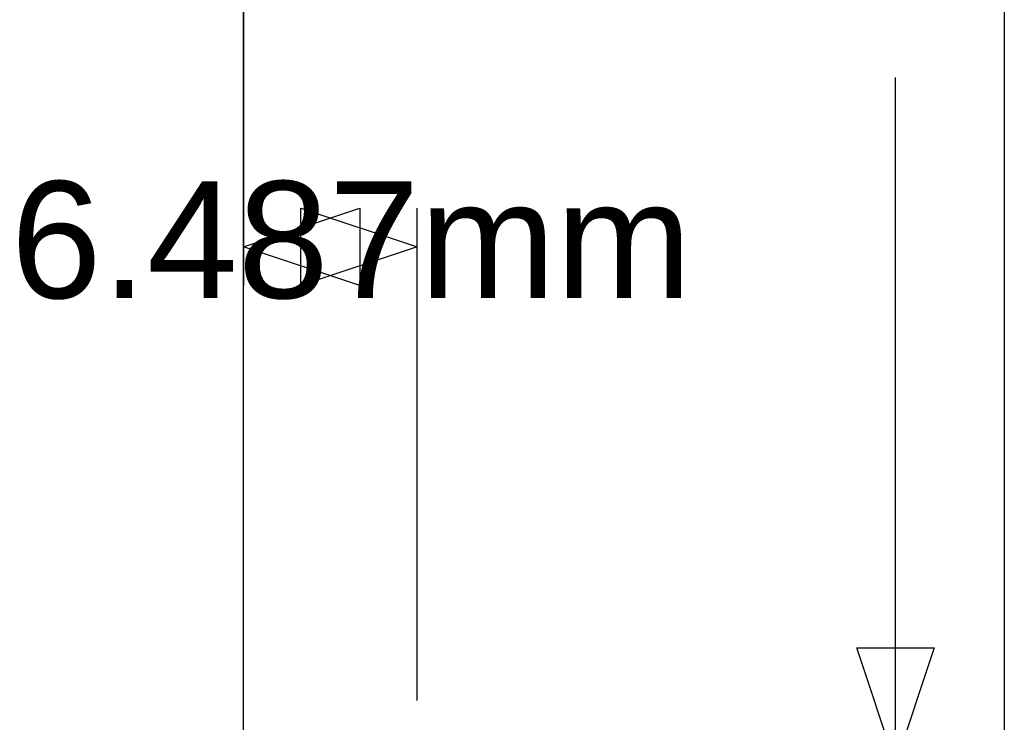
# Model space of a CAD drawing. Extents: x -270 to 272, y -152 to 146.
# Tile 87 of 256: x 160 to 197, y 13 to 39. Entities that reach past the tile are written whole.
import ezdxf

# ---------------------------------------------------------------- set-up
doc = ezdxf.new("R2010")
doc.units = 0
doc.layers.get('0').update_dxf_attribs({"linetype": 'CONTINUOUS'})
doc.styles.add('ARIAL', font='Arial')

msp = doc.modelspace()

# ---------------------------------------------------------------- linework, layer by layer
at = {"color": 250}
for p, q in [((168.481, 64.677), (168.481, 29.006)), ((196.909, 61.625), (196.909, -18.781)), ((192.84, 11.125), (192.84, 36.781)), ((174.968, 13.507), (174.968, 31.902))]:
    msp.add_line(p, q, dxfattribs=at)
msp.add_line((168.481, 12.059), (168.481, 49.175))

# ---------------------------------------------------------------- texts
at = {"color": 250, "insert": (159.779, 28.475), "char_height": 4.371, "attachment_point": 7, "style": 'ARIAL'}
msp.add_mtext('6.487mm', dxfattribs=at)

# ---------------------------------------------------------------- meshes
at = {"color": 250}
mesh = msp.add_polyface(dxfattribs=at)
corners = [(172.825, 29.006), (168.481, 30.454), (172.825, 31.902)]
mesh.append_faces([[corners[k] for k in face] for face in [(0, 1, 2)]], dxfattribs={"color": 250})
mesh = msp.add_polyface(dxfattribs=at)
corners = [(174.968, 30.454), (170.624, 29.006), (170.624, 31.902)]
mesh.append_faces([[corners[k] for k in face] for face in [(0, 1, 2)]], dxfattribs={"color": 250})
mesh = msp.add_polyface(dxfattribs=at)
corners = [(194.288, 15.469), (192.84, 11.125), (191.392, 15.469)]
mesh.append_faces([[corners[k] for k in face] for face in [(0, 1, 2)]], dxfattribs={"color": 250})

doc.saveas('drawing.dxf')
